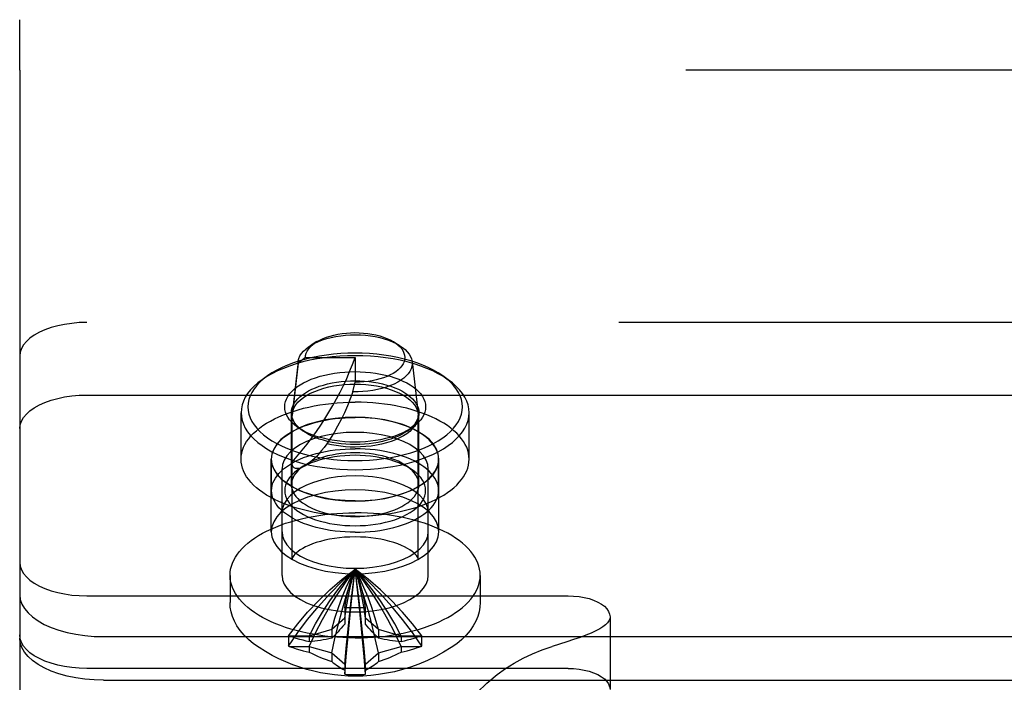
# Model space of a CAD drawing. Header units: inches. Extents: x 0 to 274, y 0 to 177.
# Tile 115 of 138: x 109.802 to 111.269, y 147.014 to 148.002. Entities that reach past the tile are written whole.
import ezdxf

# ---------------------------------------------------------------- set-up
doc = ezdxf.new("R2010")
doc.units = ezdxf.units.IN
doc.header["$LTSCALE"] = 15.069778
doc.header["$MEASUREMENT"] = 0
doc.linetypes.add('HIDDEN', pattern=[0.2, 0.1, -0.1])
doc.layers.add('DEFAULT_2', color=8, linetype='HIDDEN')

msp = doc.modelspace()

# ---------------------------------------------------------------- linework, layer by layer
at = {"layer": 'DEFAULT_2', "color": 8, "linetype": 'HIDDEN'}
for p, q in [((109.8017, 147.9271), (109.8017, 148.0021)), ((112.3017, 147.9271), (109.8017, 147.9271)), ((109.8017, 147.9271), (109.8017, 146.1143)), ((112.2017, 147.5508), (109.9017, 147.5508)), ((110.2447, 147.5222), (110.2362, 147.5171)), ((110.3582, 147.5224), (110.3671, 147.5171)), ((110.2167, 147.49), (110.2077, 147.412)), ((110.2168, 147.4924), (110.2078, 147.4147)), ((110.2277, 147.4986), (110.2167, 147.49)), ((110.2167, 147.49), (110.2168, 147.4924)), ((110.2277, 147.4986), (110.3017, 147.4986)), ((110.3017, 147.4986), (110.3017, 147.4616)), ((110.3865, 147.4924), (110.3955, 147.4147)), ((110.171, 147.4712), (110.1629, 147.4654)), ((110.2985, 147.4475), (110.3017, 147.4616)), ((110.4323, 147.4712), (110.4405, 147.4654)), ((109.9017, 147.4425), (112.2017, 147.4425)), ((110.1317, 147.347), (110.1317, 147.4163)), ((110.2067, 147.3089), (110.2067, 147.4163)), ((110.2077, 147.412), (110.2078, 147.4147)), ((110.3955, 147.4147), (110.3957, 147.412)), ((110.3967, 147.3089), (110.3967, 147.4163)), ((110.4717, 147.347), (110.4717, 147.4163)), ((110.2077, 147.1983), (110.2077, 147.412)), ((110.3957, 147.1983), (110.3957, 147.412)), ((110.2241, 147.3889), (110.2159, 147.3947)), ((110.3792, 147.3889), (110.3874, 147.3947)), ((110.1767, 147.2388), (110.1767, 147.347)), ((110.1772, 147.3003), (110.1772, 147.347)), ((110.4262, 147.3003), (110.4262, 147.347)), ((110.4267, 147.2388), (110.4267, 147.347)), ((110.1927, 147.1738), (110.1927, 147.3325)), ((110.2241, 147.3364), (110.2159, 147.3306)), ((110.3792, 147.3364), (110.3874, 147.3306)), ((110.4107, 147.1738), (110.4107, 147.3325)), ((110.1152, 147.1738), (110.1152, 147.1335)), ((110.4882, 147.1738), (110.4882, 147.1335)), ((109.9017, 147.1433), (110.6192, 147.1433)), ((110.2862, 147.1256), (110.2862, 147.1248)), ((110.2862, 147.1248), (110.2862, 147.1012)), ((110.3172, 147.1248), (110.3171, 147.1256)), ((110.3172, 147.1012), (110.3172, 147.1248)), ((110.2862, 147.1099), (110.2668, 147.0931)), ((110.3366, 147.0931), (110.3172, 147.1099)), ((110.6817, 147.112), (110.6817, 147.0038)), ((110.2668, 147.0931), (110.2332, 147.0834)), ((110.2668, 147.0931), (110.2668, 147.0802)), ((110.3702, 147.0834), (110.3366, 147.0931)), ((110.3366, 147.0931), (110.3366, 147.0802)), ((109.9267, 147.0825), (112.1767, 147.0825)), ((110.2034, 147.0834), (110.2024, 147.0837)), ((110.2332, 147.0834), (110.2034, 147.0834)), ((110.2332, 147.0834), (110.2332, 147.0747)), ((110.4, 147.0834), (110.3702, 147.0834)), ((110.3702, 147.0834), (110.3702, 147.0747)), ((110.4009, 147.0837), (110.4, 147.0834)), ((110.2024, 147.0683), (110.2034, 147.0679)), ((110.2034, 147.0679), (110.2332, 147.0679)), ((110.2332, 147.0679), (110.2668, 147.0582)), ((110.2332, 147.0679), (110.2332, 147.0592)), ((110.3366, 147.0582), (110.3702, 147.0679)), ((110.3702, 147.0679), (110.4, 147.0679)), ((110.3702, 147.0679), (110.3702, 147.0592)), ((110.4, 147.0679), (110.4009, 147.0683)), ((110.6171, 147.0747), (110.5952, 147.0677)), ((110.2668, 147.0582), (110.2862, 147.0414)), ((110.2668, 147.0582), (110.2668, 147.0453)), ((110.3172, 147.0414), (110.3366, 147.0582)), ((110.3366, 147.0582), (110.3366, 147.0453)), ((110.6192, 147.035), (109.9017, 147.035)), ((110.2862, 147.0414), (110.2862, 147.0265)), ((110.3172, 147.0265), (110.3172, 147.0414)), ((110.2862, 147.0265), (110.2862, 147.0264)), ((110.3171, 147.0264), (110.3172, 147.0265)), ((109.9267, 147.0176), (112.1767, 147.0176))]:
    msp.add_line(p, q, dxfattribs=at)
for points in [[(109.9017, 147.5508), (109.8904, 147.5505), (109.8794, 147.5495), (109.8687, 147.548), (109.8583, 147.5458), (109.8485, 147.5431), (109.8393, 147.5399), (109.831, 147.5361), (109.8235, 147.532), (109.817, 147.5274), (109.8116, 147.5225), (109.8073, 147.5173), (109.8042, 147.5119), (109.8023, 147.5064), (109.8017, 147.5008)], [(110.2362, 147.5171), (110.2417, 147.5201), (110.2472, 147.5226), (110.2532, 147.5249), (110.2595, 147.5269), (110.2662, 147.5286), (110.2731, 147.53), (110.2802, 147.5311), (110.2875, 147.5319), (110.295, 147.5323), (110.3025, 147.5325), (110.3099, 147.5323), (110.3173, 147.5317), (110.3246, 147.5309), (110.3317, 147.5297), (110.3386, 147.5282), (110.3452, 147.5265), (110.3514, 147.5244), (110.3573, 147.5221), (110.3627, 147.5195), (110.3671, 147.5171)], [(110.2447, 147.5222), (110.2491, 147.5246), (110.2539, 147.5268), (110.259, 147.5288), (110.2644, 147.5306), (110.2701, 147.5321), (110.2761, 147.5333), (110.2823, 147.5343), (110.2886, 147.535), (110.295, 147.5354), (110.3014, 147.5356), (110.3079, 147.5355), (110.3143, 147.535), (110.3206, 147.5344), (110.3268, 147.5334), (110.3327, 147.5322), (110.3385, 147.5307), (110.3439, 147.529), (110.3491, 147.527), (110.3539, 147.5248), (110.3582, 147.5224)], [(110.2168, 147.4924), (110.217, 147.4936), (110.2179, 147.4973), (110.2195, 147.5009), (110.2218, 147.5044), (110.2246, 147.5079), (110.228, 147.5112), (110.2321, 147.5144), (110.2362, 147.5171)], [(110.2277, 147.4986), (110.2279, 147.5018), (110.2288, 147.5049), (110.2301, 147.508), (110.232, 147.5111), (110.2345, 147.5141), (110.2374, 147.5169), (110.2409, 147.5197), (110.2447, 147.5222)], [(110.3587, 147.5222), (110.3622, 147.5199), (110.3657, 147.5172), (110.3687, 147.5143), (110.3712, 147.5113), (110.3731, 147.5082), (110.3745, 147.5051), (110.3754, 147.5019), (110.3757, 147.4987), (110.3754, 147.4954), (110.3746, 147.4922), (110.3732, 147.4891), (110.3713, 147.486), (110.3688, 147.483), (110.3658, 147.4801), (110.3623, 147.4774), (110.3584, 147.4748), (110.3541, 147.4725), (110.3493, 147.4703), (110.3442, 147.4683), (110.3387, 147.4666), (110.333, 147.4651), (110.327, 147.4638), (110.3209, 147.4629), (110.3146, 147.4622), (110.3082, 147.4617), (110.3017, 147.4616)], [(110.3671, 147.5171), (110.3677, 147.5167), (110.3722, 147.5137), (110.3761, 147.5105), (110.3794, 147.5072), (110.3821, 147.5037), (110.3842, 147.5001), (110.3857, 147.4964), (110.3865, 147.4924)], [(110.3017, 147.505), (110.2909, 147.5048), (110.2802, 147.5043), (110.2695, 147.5033), (110.259, 147.5021), (110.2485, 147.5004), (110.2383, 147.4984), (110.2284, 147.4961), (110.2189, 147.4934), (110.2097, 147.4904), (110.2009, 147.4871), (110.1927, 147.4835), (110.1849, 147.4797), (110.1777, 147.4756), (110.171, 147.4712)], [(110.4323, 147.4712), (110.4256, 147.4756), (110.4184, 147.4797), (110.4107, 147.4835), (110.4024, 147.4871), (110.3937, 147.4904), (110.3845, 147.4934), (110.3749, 147.4961), (110.365, 147.4984), (110.3548, 147.5004), (110.3444, 147.5021), (110.3338, 147.5033), (110.3231, 147.5043), (110.3124, 147.5048), (110.3017, 147.505)], [(110.3017, 147.5013), (110.2903, 147.5011), (110.2789, 147.5005), (110.2675, 147.4996), (110.2563, 147.4982), (110.2452, 147.4965), (110.2344, 147.4944), (110.2239, 147.4919), (110.2137, 147.489), (110.2039, 147.4859), (110.1947, 147.4824), (110.1859, 147.4785), (110.1776, 147.4744), (110.17, 147.4701), (110.1629, 147.4654)], [(110.2077, 147.3427), (110.2154, 147.3515), (110.2229, 147.3605), (110.2301, 147.3696), (110.2371, 147.3788), (110.2439, 147.3882), (110.2504, 147.3976), (110.2567, 147.4073), (110.2627, 147.417), (110.2685, 147.4269), (110.274, 147.4368), (110.2793, 147.4469), (110.2843, 147.457), (110.2891, 147.4673), (110.2935, 147.4776), (110.2977, 147.4881), (110.3017, 147.4986)], [(110.3865, 147.4924), (110.3867, 147.489), (110.3861, 147.4852), (110.385, 147.4816), (110.3832, 147.4779), (110.3808, 147.4744), (110.3777, 147.471), (110.3741, 147.4677), (110.3699, 147.4646), (110.3651, 147.4617), (110.3599, 147.459), (110.3543, 147.4566), (110.3482, 147.4544), (110.3417, 147.4525), (110.335, 147.4509), (110.328, 147.4496), (110.3208, 147.4486), (110.3134, 147.4479), (110.306, 147.4475), (110.2985, 147.4475)], [(110.4405, 147.4654), (110.4334, 147.4701), (110.4257, 147.4744), (110.4175, 147.4785), (110.4087, 147.4824), (110.3994, 147.4859), (110.3897, 147.489), (110.3795, 147.4919), (110.369, 147.4944), (110.3582, 147.4965), (110.3471, 147.4982), (110.3358, 147.4996), (110.3245, 147.5005), (110.3131, 147.5011), (110.3017, 147.5013)], [(110.216, 147.3947), (110.215, 147.3953), (110.2108, 147.3987), (110.2071, 147.4022), (110.204, 147.4058), (110.2014, 147.4095), (110.1993, 147.4133), (110.1979, 147.4171), (110.197, 147.421), (110.1967, 147.425), (110.197, 147.4289), (110.1979, 147.4328), (110.1993, 147.4367), (110.2014, 147.4405), (110.204, 147.4442), (110.2071, 147.4478), (110.2108, 147.4513), (110.215, 147.4546), (110.2197, 147.4578), (110.2248, 147.4607), (110.2304, 147.4635), (110.2363, 147.4661), (110.2427, 147.4684), (110.2494, 147.4705), (110.2564, 147.4723), (110.2637, 147.4739), (110.2711, 147.4752), (110.2787, 147.4762), (110.2864, 147.4769), (110.294, 147.4773), (110.3017, 147.4775)], [(110.3017, 147.4775), (110.3093, 147.4773), (110.317, 147.4769), (110.3247, 147.4762), (110.3322, 147.4752), (110.3397, 147.4739), (110.347, 147.4723), (110.354, 147.4705), (110.3607, 147.4684), (110.367, 147.4661), (110.373, 147.4635), (110.3786, 147.4607), (110.3837, 147.4578), (110.3884, 147.4546), (110.3925, 147.4513), (110.3962, 147.4478), (110.3994, 147.4442), (110.402, 147.4405), (110.404, 147.4367), (110.4055, 147.4328), (110.4064, 147.4289), (110.4067, 147.425), (110.4064, 147.421), (110.4055, 147.4171), (110.404, 147.4133), (110.402, 147.4095), (110.3994, 147.4058), (110.3962, 147.4021), (110.3925, 147.3987), (110.3884, 147.3953), (110.3874, 147.3947)], [(110.1629, 147.4654), (110.1565, 147.4606), (110.1508, 147.4555), (110.1458, 147.4503), (110.1415, 147.4448), (110.138, 147.4393), (110.1353, 147.4336), (110.1333, 147.4279), (110.1321, 147.4221), (110.1317, 147.4163)], [(110.171, 147.4712), (110.1651, 147.4666), (110.1597, 147.4619), (110.155, 147.4569), (110.151, 147.4518), (110.1476, 147.4466), (110.145, 147.4413), (110.1432, 147.4359), (110.1421, 147.4304), (110.1417, 147.425), (110.1421, 147.4195), (110.1432, 147.4141), (110.145, 147.4087), (110.1476, 147.4033), (110.151, 147.3981), (110.155, 147.393), (110.1597, 147.3881), (110.1651, 147.3833), (110.1711, 147.3788), (110.1777, 147.3744), (110.1849, 147.3703), (110.1927, 147.3664), (110.2009, 147.3628), (110.2097, 147.3595), (110.2189, 147.3565), (110.2284, 147.3539), (110.2383, 147.3515), (110.2485, 147.3495), (110.259, 147.3479), (110.2695, 147.3466), (110.2802, 147.3457), (110.2909, 147.3452), (110.3017, 147.345)], [(110.2067, 147.4163), (110.2069, 147.4199), (110.2077, 147.4234), (110.2091, 147.4269), (110.2109, 147.4303), (110.2133, 147.4337), (110.2161, 147.437), (110.2195, 147.4401), (110.2233, 147.4431), (110.2275, 147.446), (110.2321, 147.4487), (110.2372, 147.4512), (110.2426, 147.4535), (110.2483, 147.4556), (110.2544, 147.4575), (110.2607, 147.4592), (110.2673, 147.4606), (110.274, 147.4618), (110.2809, 147.4627), (110.2878, 147.4633), (110.2948, 147.4637), (110.3017, 147.4638)], [(110.2078, 147.4147), (110.208, 147.4161), (110.2091, 147.4202), (110.2109, 147.4242), (110.2134, 147.4281), (110.2165, 147.4319), (110.2204, 147.4356), (110.2248, 147.439), (110.2298, 147.4423), (110.2354, 147.4453), (110.2415, 147.4481), (110.248, 147.4506), (110.255, 147.4528), (110.2623, 147.4547), (110.2699, 147.4562), (110.2777, 147.4574), (110.2856, 147.4583), (110.2937, 147.4588), (110.3017, 147.459)], [(110.3017, 147.345), (110.3124, 147.3452), (110.3231, 147.3457), (110.3338, 147.3466), (110.3444, 147.3479), (110.3548, 147.3495), (110.365, 147.3515), (110.3749, 147.3539), (110.3845, 147.3565), (110.3937, 147.3595), (110.4024, 147.3628), (110.4107, 147.3664), (110.4184, 147.3703), (110.4256, 147.3744), (110.4323, 147.3787), (110.4383, 147.3833), (110.4437, 147.3881), (110.4484, 147.393), (110.4524, 147.3981), (110.4557, 147.4033), (110.4583, 147.4087), (110.4602, 147.4141), (110.4613, 147.4195), (110.4617, 147.425), (110.4613, 147.4304), (110.4602, 147.4359), (110.4583, 147.4413), (110.4557, 147.4466), (110.4524, 147.4518), (110.4484, 147.4569), (110.4437, 147.4619), (110.4383, 147.4666), (110.4323, 147.4712)], [(110.3017, 147.4638), (110.3086, 147.4637), (110.3155, 147.4633), (110.3225, 147.4627), (110.3293, 147.4618), (110.3361, 147.4606), (110.3427, 147.4592), (110.349, 147.4575), (110.3551, 147.4556), (110.3608, 147.4535), (110.3662, 147.4512), (110.3712, 147.4487), (110.3759, 147.446), (110.3801, 147.4431), (110.3839, 147.4401), (110.3872, 147.437), (110.3901, 147.4337), (110.3924, 147.4303), (110.3943, 147.4269), (110.3956, 147.4234), (110.3964, 147.4199), (110.3967, 147.4163)], [(110.3017, 147.459), (110.3097, 147.4588), (110.3177, 147.4583), (110.3257, 147.4574), (110.3335, 147.4562), (110.3411, 147.4547), (110.3484, 147.4528), (110.3553, 147.4506), (110.3619, 147.4481), (110.368, 147.4453), (110.3736, 147.4423), (110.3786, 147.439), (110.383, 147.4356), (110.3868, 147.4319), (110.39, 147.4281), (110.3925, 147.4242), (110.3942, 147.4202), (110.3953, 147.4161), (110.3955, 147.4147)], [(110.4717, 147.4163), (110.4713, 147.4221), (110.4701, 147.4279), (110.4681, 147.4336), (110.4653, 147.4393), (110.4618, 147.4448), (110.4575, 147.4502), (110.4525, 147.4555), (110.4468, 147.4606), (110.4405, 147.4654)], [(110.2985, 147.4475), (110.2945, 147.4371), (110.2902, 147.4267), (110.2856, 147.4163), (110.2807, 147.4061), (110.2756, 147.3962), (110.2703, 147.3868), (110.265, 147.3781), (110.2597, 147.3699)], [(109.8017, 147.3925), (109.8023, 147.3982), (109.8042, 147.4037), (109.8073, 147.409), (109.8116, 147.4142), (109.817, 147.4191), (109.8235, 147.4237), (109.831, 147.4279), (109.8393, 147.4316), (109.8485, 147.4349), (109.8583, 147.4376), (109.8687, 147.4397), (109.8794, 147.4413), (109.8904, 147.4422), (109.9017, 147.4425)], [(110.1317, 147.347), (110.1319, 147.3515), (110.1326, 147.3559), (110.1338, 147.3603), (110.1354, 147.3647), (110.1375, 147.369), (110.14, 147.3733), (110.143, 147.3775), (110.1464, 147.3816), (110.1502, 147.3856), (110.1545, 147.3895), (110.1591, 147.3933), (110.1641, 147.397), (110.1696, 147.4005), (110.1753, 147.4039), (110.1815, 147.4071), (110.1879, 147.4102), (110.1947, 147.4131), (110.2018, 147.4158), (110.2091, 147.4183), (110.2167, 147.4206), (110.2245, 147.4228), (110.2325, 147.4247), (110.2408, 147.4264), (110.2491, 147.4279), (110.2577, 147.4291), (110.2663, 147.4302), (110.2751, 147.431), (110.2839, 147.4316), (110.2928, 147.4319), (110.3017, 147.432)], [(110.4717, 147.347), (110.4714, 147.3515), (110.4707, 147.3559), (110.4696, 147.3603), (110.468, 147.3647), (110.4659, 147.369), (110.4634, 147.3733), (110.4604, 147.3775), (110.457, 147.3816), (110.4532, 147.3856), (110.4489, 147.3895), (110.4443, 147.3933), (110.4392, 147.397), (110.4338, 147.4005), (110.428, 147.4039), (110.4219, 147.4071), (110.4154, 147.4102), (110.4087, 147.4131), (110.4016, 147.4158), (110.3943, 147.4183), (110.3867, 147.4206), (110.3789, 147.4228), (110.3708, 147.4247), (110.3626, 147.4264), (110.3542, 147.4279), (110.3457, 147.4291), (110.337, 147.4302), (110.3283, 147.431), (110.3195, 147.4316), (110.3106, 147.4319), (110.3017, 147.432)], [(110.1317, 147.4163), (110.1321, 147.4105), (110.1333, 147.4047), (110.1353, 147.399), (110.138, 147.3933), (110.1415, 147.3878), (110.1458, 147.3824), (110.1508, 147.3771), (110.1565, 147.3721), (110.1629, 147.3672), (110.17, 147.3626), (110.1776, 147.3582), (110.1859, 147.3541), (110.1946, 147.3503), (110.2039, 147.3468), (110.2137, 147.3436), (110.2239, 147.3407), (110.2344, 147.3383), (110.2452, 147.3361), (110.2563, 147.3344), (110.2675, 147.333), (110.2789, 147.3321), (110.2903, 147.3315), (110.3017, 147.3313)], [(110.2241, 147.3889), (110.2233, 147.3895), (110.2195, 147.3925), (110.2161, 147.3957), (110.2133, 147.3989), (110.2109, 147.4023), (110.2091, 147.4057), (110.2077, 147.4092), (110.2069, 147.4128), (110.2067, 147.4163)], [(110.3017, 147.3313), (110.3131, 147.3315), (110.3245, 147.3321), (110.3358, 147.333), (110.3471, 147.3344), (110.3581, 147.3361), (110.369, 147.3383), (110.3795, 147.3407), (110.3897, 147.3436), (110.3994, 147.3468), (110.4087, 147.3503), (110.4175, 147.3541), (110.4257, 147.3582), (110.4334, 147.3626), (110.4404, 147.3672), (110.4468, 147.3721), (110.4525, 147.3771), (110.4575, 147.3824), (110.4618, 147.3878), (110.4653, 147.3933), (110.4681, 147.399), (110.4701, 147.4047), (110.4713, 147.4105), (110.4717, 147.4163)], [(110.3967, 147.4163), (110.3964, 147.4128), (110.3956, 147.4092), (110.3943, 147.4057), (110.3924, 147.4023), (110.3901, 147.3989), (110.3872, 147.3957), (110.3839, 147.3925), (110.3801, 147.3895), (110.3792, 147.3889)], [(110.4267, 147.347), (110.4257, 147.3546), (110.423, 147.362), (110.4185, 147.3692), (110.4124, 147.3761), (110.4045, 147.3825), (110.3952, 147.3885), (110.3846, 147.3938), (110.3727, 147.3985), (110.3598, 147.4024), (110.346, 147.4055), (110.3316, 147.4077), (110.3167, 147.4091), (110.3017, 147.4095), (110.2866, 147.4091), (110.2718, 147.4077), (110.2574, 147.4055), (110.2436, 147.4024), (110.2307, 147.3985), (110.2188, 147.3938), (110.2081, 147.3885), (110.1988, 147.3825), (110.191, 147.3761), (110.1848, 147.3692), (110.1803, 147.362), (110.1776, 147.3546), (110.1767, 147.347)], [(110.1772, 147.347), (110.1774, 147.3508), (110.1781, 147.3545), (110.1792, 147.3583), (110.1808, 147.3619), (110.1828, 147.3656), (110.1853, 147.3691), (110.1881, 147.3726), (110.1914, 147.376), (110.1951, 147.3792), (110.1992, 147.3824), (110.2037, 147.3854), (110.2085, 147.3883), (110.2136, 147.3911), (110.2191, 147.3936), (110.2249, 147.396), (110.231, 147.3983), (110.2373, 147.4003), (110.2438, 147.4022), (110.2506, 147.4038), (110.2575, 147.4052), (110.2646, 147.4065), (110.2719, 147.4075), (110.2792, 147.4083), (110.2867, 147.4088), (110.2941, 147.4092), (110.3017, 147.4093)], [(110.3957, 147.412), (110.3953, 147.4079), (110.3942, 147.4038), (110.3925, 147.3998), (110.39, 147.3959), (110.3868, 147.3921), (110.383, 147.3884), (110.3786, 147.385), (110.3736, 147.3817), (110.368, 147.3787), (110.3619, 147.3759), (110.3554, 147.3734), (110.3484, 147.3712), (110.3411, 147.3693), (110.3335, 147.3678), (110.3257, 147.3665), (110.3177, 147.3657), (110.3097, 147.3652), (110.3017, 147.365)], [(110.4262, 147.347), (110.426, 147.3508), (110.4253, 147.3545), (110.4241, 147.3583), (110.4226, 147.3619), (110.4205, 147.3656), (110.4181, 147.3691), (110.4152, 147.3726), (110.4119, 147.376), (110.4082, 147.3792), (110.4041, 147.3824), (110.3997, 147.3854), (110.3949, 147.3883), (110.3897, 147.3911), (110.3842, 147.3936), (110.3785, 147.396), (110.3724, 147.3983), (110.3661, 147.4003), (110.3595, 147.4022), (110.3528, 147.4038), (110.3458, 147.4052), (110.3387, 147.4065), (110.3315, 147.4075), (110.3241, 147.4083), (110.3167, 147.4088), (110.3092, 147.4092), (110.3017, 147.4093)], [(110.4107, 147.3325), (110.4099, 147.3391), (110.4075, 147.3456), (110.4036, 147.3519), (110.3982, 147.3579), (110.3914, 147.3635), (110.3833, 147.3687), (110.374, 147.3733), (110.3636, 147.3774), (110.3523, 147.3808), (110.3403, 147.3835), (110.3278, 147.3854), (110.3148, 147.3866), (110.3017, 147.387), (110.2885, 147.3866), (110.2756, 147.3854), (110.263, 147.3835), (110.251, 147.3808), (110.2398, 147.3774), (110.2294, 147.3733), (110.2201, 147.3687), (110.212, 147.3635), (110.2052, 147.3579), (110.1998, 147.3519), (110.1958, 147.3456), (110.1935, 147.3391), (110.1927, 147.3325)], [(110.3017, 147.3725), (110.294, 147.3726), (110.2864, 147.373), (110.2787, 147.3737), (110.2711, 147.3747), (110.2637, 147.376), (110.2564, 147.3776), (110.2494, 147.3794), (110.2427, 147.3815), (110.2363, 147.3839), (110.2304, 147.3864), (110.2248, 147.3892), (110.2197, 147.3922), (110.216, 147.3947)], [(110.3017, 147.3688), (110.2948, 147.3689), (110.2878, 147.3693), (110.2809, 147.37), (110.274, 147.3709), (110.2673, 147.372), (110.2607, 147.3735), (110.2544, 147.3751), (110.2483, 147.377), (110.2426, 147.3791), (110.2372, 147.3815), (110.2321, 147.384), (110.2275, 147.3866), (110.2241, 147.3889)], [(110.3874, 147.3947), (110.3837, 147.3922), (110.3785, 147.3892), (110.373, 147.3864), (110.367, 147.3839), (110.3607, 147.3815), (110.354, 147.3794), (110.3469, 147.3776), (110.3397, 147.376), (110.3322, 147.3747), (110.3247, 147.3737), (110.317, 147.373), (110.3093, 147.3726), (110.3017, 147.3725)], [(110.3792, 147.3889), (110.3759, 147.3866), (110.3712, 147.384), (110.3662, 147.3814), (110.3608, 147.3791), (110.355, 147.377), (110.349, 147.3751), (110.3426, 147.3735), (110.3361, 147.372), (110.3293, 147.3709), (110.3225, 147.37), (110.3155, 147.3693), (110.3086, 147.3689), (110.3017, 147.3688)], [(110.2597, 147.3699), (110.2556, 147.3646), (110.2518, 147.3598), (110.248, 147.3555), (110.2444, 147.3516), (110.241, 147.3482), (110.2377, 147.3451), (110.2346, 147.3425), (110.2318, 147.3403), (110.2291, 147.3384), (110.2267, 147.3368), (110.2244, 147.3356), (110.2223, 147.3346), (110.2204, 147.3338), (110.2186, 147.3333), (110.217, 147.333), (110.2155, 147.3329), (110.2141, 147.3329), (110.2129, 147.3332), (110.2117, 147.3336), (110.2107, 147.3343), (110.2098, 147.3352), (110.209, 147.3362), (110.2085, 147.3376), (110.208, 147.3391), (110.2078, 147.3408), (110.2077, 147.3427)], [(110.3017, 147.365), (110.2945, 147.3651), (110.2874, 147.3655), (110.2802, 147.3662), (110.2732, 147.3672), (110.2664, 147.3684), (110.2597, 147.3699)], [(110.1772, 147.3003), (110.1774, 147.304), (110.1781, 147.3078), (110.1792, 147.3115), (110.1808, 147.3152), (110.1828, 147.3188), (110.1853, 147.3223), (110.1881, 147.3258), (110.1914, 147.3292), (110.1951, 147.3325), (110.1992, 147.3356), (110.2037, 147.3387), (110.2085, 147.3415), (110.2136, 147.3443), (110.2191, 147.3469), (110.2249, 147.3493), (110.231, 147.3515), (110.2373, 147.3535), (110.2438, 147.3554), (110.2506, 147.357), (110.2575, 147.3585), (110.2646, 147.3597), (110.2719, 147.3607), (110.2792, 147.3615), (110.2867, 147.3621), (110.2941, 147.3624), (110.3017, 147.3625)], [(110.3017, 147.3564), (110.2948, 147.3563), (110.2878, 147.3559), (110.2809, 147.3553), (110.274, 147.3544), (110.2673, 147.3532), (110.2607, 147.3518), (110.2544, 147.3501), (110.2483, 147.3482), (110.2426, 147.3461), (110.2372, 147.3438), (110.2321, 147.3413), (110.2275, 147.3386), (110.2241, 147.3364)], [(110.4262, 147.3003), (110.426, 147.304), (110.4253, 147.3078), (110.4241, 147.3115), (110.4226, 147.3152), (110.4205, 147.3188), (110.4181, 147.3223), (110.4152, 147.3258), (110.4119, 147.3292), (110.4082, 147.3325), (110.4041, 147.3356), (110.3997, 147.3387), (110.3949, 147.3415), (110.3897, 147.3443), (110.3842, 147.3469), (110.3785, 147.3493), (110.3724, 147.3515), (110.3661, 147.3535), (110.3595, 147.3554), (110.3528, 147.357), (110.3458, 147.3585), (110.3387, 147.3597), (110.3315, 147.3607), (110.3241, 147.3615), (110.3167, 147.3621), (110.3092, 147.3624), (110.3017, 147.3625)], [(110.3792, 147.3364), (110.3759, 147.3386), (110.3712, 147.3413), (110.3662, 147.3438), (110.3608, 147.3461), (110.3551, 147.3482), (110.349, 147.3501), (110.3427, 147.3518), (110.3361, 147.3532), (110.3293, 147.3544), (110.3225, 147.3553), (110.3155, 147.3559), (110.3086, 147.3563), (110.3017, 147.3564)], [(110.3017, 147.262), (110.2928, 147.2622), (110.2839, 147.2625), (110.2751, 147.2631), (110.2663, 147.2639), (110.2577, 147.2649), (110.2491, 147.2662), (110.2408, 147.2677), (110.2325, 147.2694), (110.2245, 147.2713), (110.2167, 147.2734), (110.2091, 147.2757), (110.2018, 147.2783), (110.1947, 147.281), (110.1879, 147.2839), (110.1815, 147.2869), (110.1753, 147.2902), (110.1696, 147.2935), (110.1641, 147.2971), (110.1591, 147.3007), (110.1545, 147.3045), (110.1502, 147.3084), (110.1464, 147.3125), (110.143, 147.3166), (110.14, 147.3208), (110.1375, 147.325), (110.1354, 147.3294), (110.1338, 147.3337), (110.1326, 147.3381), (110.1319, 147.3426), (110.1317, 147.347)], [(110.1767, 147.347), (110.1776, 147.3394), (110.1803, 147.3321), (110.1848, 147.3249), (110.191, 147.318), (110.1988, 147.3115), (110.2081, 147.3056), (110.2188, 147.3003), (110.2307, 147.2956), (110.2436, 147.2917), (110.2574, 147.2886), (110.2718, 147.2864), (110.2866, 147.285), (110.3017, 147.2845), (110.3167, 147.285), (110.3316, 147.2864), (110.346, 147.2886), (110.3598, 147.2917), (110.3727, 147.2956), (110.3846, 147.3003), (110.3952, 147.3056), (110.4045, 147.3115), (110.4124, 147.318), (110.4185, 147.3249), (110.423, 147.3321), (110.4257, 147.3394), (110.4267, 147.347)], [(110.3017, 147.2848), (110.2941, 147.2849), (110.2867, 147.2852), (110.2792, 147.2858), (110.2719, 147.2866), (110.2646, 147.2876), (110.2575, 147.2888), (110.2506, 147.2903), (110.2438, 147.2919), (110.2373, 147.2938), (110.231, 147.2958), (110.2249, 147.298), (110.2191, 147.3004), (110.2136, 147.303), (110.2085, 147.3058), (110.2037, 147.3086), (110.1992, 147.3117), (110.1951, 147.3148), (110.1914, 147.3181), (110.1881, 147.3215), (110.1853, 147.325), (110.1828, 147.3285), (110.1808, 147.3321), (110.1792, 147.3358), (110.1781, 147.3395), (110.1774, 147.3433), (110.1772, 147.347)], [(110.3017, 147.3528), (110.294, 147.3526), (110.2864, 147.3522), (110.2787, 147.3515), (110.2711, 147.3505), (110.2637, 147.3492), (110.2564, 147.3476), (110.2494, 147.3458), (110.2427, 147.3437), (110.2363, 147.3414), (110.2304, 147.3388), (110.2248, 147.336), (110.2197, 147.3331), (110.216, 147.3306)], [(110.3874, 147.3306), (110.3837, 147.3331), (110.3786, 147.336), (110.373, 147.3388), (110.367, 147.3414), (110.3607, 147.3437), (110.354, 147.3458), (110.347, 147.3476), (110.3397, 147.3492), (110.3322, 147.3505), (110.3247, 147.3515), (110.317, 147.3522), (110.3093, 147.3526), (110.3017, 147.3528)], [(110.3017, 147.2848), (110.3092, 147.2849), (110.3167, 147.2852), (110.3241, 147.2858), (110.3315, 147.2866), (110.3387, 147.2876), (110.3458, 147.2888), (110.3528, 147.2903), (110.3595, 147.2919), (110.3661, 147.2938), (110.3724, 147.2958), (110.3785, 147.298), (110.3842, 147.3004), (110.3897, 147.303), (110.3949, 147.3058), (110.3997, 147.3086), (110.4041, 147.3117), (110.4082, 147.3148), (110.4119, 147.3181), (110.4152, 147.3215), (110.4181, 147.325), (110.4205, 147.3285), (110.4226, 147.3321), (110.4241, 147.3358), (110.4253, 147.3395), (110.426, 147.3433), (110.4262, 147.347)], [(110.3017, 147.262), (110.3106, 147.2622), (110.3195, 147.2625), (110.3283, 147.2631), (110.337, 147.2639), (110.3457, 147.2649), (110.3542, 147.2662), (110.3626, 147.2677), (110.3708, 147.2694), (110.3789, 147.2713), (110.3867, 147.2734), (110.3943, 147.2757), (110.4016, 147.2783), (110.4087, 147.281), (110.4154, 147.2839), (110.4219, 147.2869), (110.428, 147.2902), (110.4338, 147.2935), (110.4392, 147.2971), (110.4443, 147.3007), (110.4489, 147.3045), (110.4532, 147.3084), (110.457, 147.3125), (110.4604, 147.3166), (110.4634, 147.3208), (110.4659, 147.325), (110.468, 147.3294), (110.4696, 147.3337), (110.4707, 147.3381), (110.4714, 147.3426), (110.4717, 147.347)], [(110.216, 147.3306), (110.215, 147.3299), (110.2108, 147.3266), (110.2071, 147.3231), (110.204, 147.3195), (110.2014, 147.3158), (110.1993, 147.312), (110.1979, 147.3081), (110.197, 147.3042), (110.1967, 147.3003), (110.197, 147.2963), (110.1979, 147.2924), (110.1993, 147.2886), (110.2014, 147.2848), (110.204, 147.2811), (110.2071, 147.2774), (110.2108, 147.274), (110.215, 147.2706), (110.2197, 147.2675), (110.2248, 147.2645), (110.2304, 147.2617), (110.2363, 147.2592), (110.2427, 147.2568), (110.2494, 147.2547), (110.2564, 147.2529), (110.2637, 147.2513), (110.2711, 147.25), (110.2787, 147.249), (110.2864, 147.2483), (110.294, 147.2479), (110.3017, 147.2478)], [(110.2241, 147.3364), (110.2233, 147.3357), (110.2195, 147.3327), (110.2161, 147.3296), (110.2133, 147.3263), (110.2109, 147.323), (110.2091, 147.3195), (110.2077, 147.316), (110.2069, 147.3125), (110.2067, 147.3089)], [(110.3017, 147.2478), (110.3093, 147.2479), (110.317, 147.2483), (110.3247, 147.249), (110.3322, 147.25), (110.3397, 147.2513), (110.3469, 147.2529), (110.354, 147.2547), (110.3607, 147.2568), (110.367, 147.2592), (110.373, 147.2617), (110.3785, 147.2645), (110.3837, 147.2675), (110.3884, 147.2706), (110.3925, 147.274), (110.3962, 147.2774), (110.3994, 147.281), (110.402, 147.2848), (110.404, 147.2886), (110.4055, 147.2924), (110.4064, 147.2963), (110.4067, 147.3003), (110.4064, 147.3042), (110.4055, 147.3081), (110.404, 147.312), (110.402, 147.3158), (110.3994, 147.3195), (110.3962, 147.3231), (110.3925, 147.3266), (110.3884, 147.3299), (110.3874, 147.3306)], [(110.3967, 147.3089), (110.3964, 147.3125), (110.3956, 147.316), (110.3943, 147.3195), (110.3924, 147.323), (110.3901, 147.3263), (110.3872, 147.3296), (110.3839, 147.3327), (110.3801, 147.3357), (110.3792, 147.3364)], [(110.4107, 147.2676), (110.4099, 147.2742), (110.4075, 147.2806), (110.4036, 147.2869), (110.3982, 147.2929), (110.3914, 147.2985), (110.3833, 147.3037), (110.374, 147.3084), (110.3636, 147.3124), (110.3523, 147.3158), (110.3403, 147.3185), (110.3278, 147.3205), (110.3148, 147.3217), (110.3017, 147.3221), (110.2885, 147.3217), (110.2756, 147.3205), (110.263, 147.3185), (110.251, 147.3158), (110.2398, 147.3124), (110.2294, 147.3084), (110.2201, 147.3037), (110.212, 147.2985), (110.2052, 147.2929), (110.1998, 147.2869), (110.1958, 147.2806), (110.1935, 147.2742), (110.1927, 147.2676)], [(110.4267, 147.2388), (110.4257, 147.2464), (110.423, 147.2537), (110.4185, 147.2609), (110.4124, 147.2678), (110.4045, 147.2743), (110.3952, 147.2802), (110.3846, 147.2856), (110.3727, 147.2902), (110.3598, 147.2941), (110.346, 147.2972), (110.3316, 147.2995), (110.3167, 147.3008), (110.3017, 147.3013), (110.2866, 147.3008), (110.2718, 147.2995), (110.2574, 147.2972), (110.2436, 147.2941), (110.2307, 147.2902), (110.2188, 147.2856), (110.2081, 147.2802), (110.1988, 147.2743), (110.191, 147.2678), (110.1848, 147.2609), (110.1803, 147.2537), (110.1776, 147.2464), (110.1767, 147.2388)], [(110.3017, 147.238), (110.2941, 147.2381), (110.2867, 147.2385), (110.2792, 147.239), (110.2719, 147.2398), (110.2646, 147.2408), (110.2575, 147.2421), (110.2506, 147.2435), (110.2438, 147.2451), (110.2373, 147.247), (110.231, 147.249), (110.2249, 147.2513), (110.2191, 147.2537), (110.2136, 147.2563), (110.2085, 147.259), (110.2037, 147.2619), (110.1992, 147.2649), (110.1951, 147.2681), (110.1914, 147.2713), (110.1881, 147.2747), (110.1853, 147.2782), (110.1828, 147.2817), (110.1808, 147.2854), (110.1792, 147.289), (110.1781, 147.2928), (110.1774, 147.2965), (110.1772, 147.3003)], [(110.2067, 147.3089), (110.2069, 147.3054), (110.2077, 147.3018), (110.2091, 147.2983), (110.2109, 147.2949), (110.2133, 147.2915), (110.2161, 147.2883), (110.2195, 147.2851), (110.2233, 147.2821), (110.2275, 147.2793), (110.2321, 147.2766), (110.2372, 147.2741), (110.2426, 147.2717), (110.2483, 147.2696), (110.2544, 147.2677), (110.2607, 147.2661), (110.2673, 147.2647), (110.274, 147.2635), (110.2809, 147.2626), (110.2878, 147.2619), (110.2948, 147.2616), (110.3017, 147.2614)], [(110.3017, 147.2614), (110.3086, 147.2616), (110.3155, 147.2619), (110.3225, 147.2626), (110.3293, 147.2635), (110.3361, 147.2647), (110.3426, 147.2661), (110.349, 147.2677), (110.355, 147.2696), (110.3608, 147.2717), (110.3662, 147.2741), (110.3712, 147.2766), (110.3759, 147.2793), (110.3801, 147.2821), (110.3839, 147.2851), (110.3872, 147.2883), (110.3901, 147.2915), (110.3924, 147.2949), (110.3943, 147.2983), (110.3956, 147.3018), (110.3964, 147.3054), (110.3967, 147.3089)], [(110.3017, 147.238), (110.3092, 147.2381), (110.3167, 147.2385), (110.3241, 147.239), (110.3315, 147.2398), (110.3387, 147.2408), (110.3458, 147.2421), (110.3528, 147.2435), (110.3595, 147.2451), (110.3661, 147.247), (110.3724, 147.249), (110.3785, 147.2513), (110.3842, 147.2537), (110.3897, 147.2563), (110.3949, 147.259), (110.3997, 147.2619), (110.4041, 147.2649), (110.4082, 147.2681), (110.4119, 147.2713), (110.4152, 147.2747), (110.4181, 147.2782), (110.4205, 147.2817), (110.4226, 147.2854), (110.4241, 147.289), (110.4253, 147.2928), (110.426, 147.2965), (110.4262, 147.3003)], [(110.1152, 147.1738), (110.1154, 147.1784), (110.1161, 147.183), (110.1172, 147.1875), (110.1188, 147.192), (110.1208, 147.1965), (110.1232, 147.2009), (110.1261, 147.2052), (110.1294, 147.2095), (110.1331, 147.2137), (110.1372, 147.2178), (110.1417, 147.2218), (110.1466, 147.2256), (110.1519, 147.2294), (110.1575, 147.233), (110.1635, 147.2365), (110.1698, 147.2398), (110.1764, 147.2429), (110.1834, 147.2459), (110.1906, 147.2487), (110.1981, 147.2514), (110.2058, 147.2538), (110.2138, 147.2561), (110.2219, 147.2581), (110.2303, 147.26), (110.2389, 147.2616), (110.2475, 147.2631), (110.2564, 147.2643), (110.2653, 147.2653), (110.2743, 147.2661), (110.2834, 147.2666), (110.2925, 147.267), (110.3017, 147.2671)], [(110.4882, 147.1738), (110.488, 147.1784), (110.4873, 147.183), (110.4862, 147.1875), (110.4846, 147.192), (110.4826, 147.1965), (110.4801, 147.2009), (110.4773, 147.2052), (110.474, 147.2095), (110.4703, 147.2137), (110.4662, 147.2178), (110.4616, 147.2218), (110.4567, 147.2256), (110.4515, 147.2294), (110.4458, 147.233), (110.4399, 147.2365), (110.4336, 147.2398), (110.4269, 147.2429), (110.42, 147.2459), (110.4128, 147.2487), (110.4053, 147.2514), (110.3976, 147.2538), (110.3896, 147.2561), (110.3814, 147.2581), (110.3731, 147.26), (110.3645, 147.2616), (110.3558, 147.2631), (110.347, 147.2643), (110.3381, 147.2653), (110.329, 147.2661), (110.32, 147.2666), (110.3108, 147.267), (110.3017, 147.2671)], [(110.1767, 147.2388), (110.1776, 147.2312), (110.1803, 147.2238), (110.1848, 147.2166), (110.191, 147.2097), (110.1988, 147.2033), (110.2081, 147.1973), (110.2188, 147.192), (110.2307, 147.1873), (110.2436, 147.1834), (110.2574, 147.1803), (110.2718, 147.1781), (110.2866, 147.1767), (110.3017, 147.1763), (110.3167, 147.1767), (110.3316, 147.1781), (110.346, 147.1803), (110.3598, 147.1834), (110.3727, 147.1873), (110.3846, 147.192), (110.3952, 147.1973), (110.4045, 147.2033), (110.4124, 147.2097), (110.4185, 147.2166), (110.423, 147.2238), (110.4257, 147.2312), (110.4267, 147.2388)], [(110.1927, 147.2388), (110.1935, 147.2322), (110.1958, 147.2257), (110.1998, 147.2195), (110.2052, 147.2135), (110.212, 147.2078), (110.2201, 147.2026), (110.2294, 147.198), (110.2398, 147.1939), (110.251, 147.1905), (110.263, 147.1878), (110.2756, 147.1859), (110.2885, 147.1847), (110.3017, 147.1843), (110.3148, 147.1847), (110.3278, 147.1859), (110.3403, 147.1878), (110.3523, 147.1905), (110.3636, 147.1939), (110.374, 147.198), (110.3833, 147.2026), (110.3914, 147.2078), (110.3982, 147.2135), (110.4036, 147.2195), (110.4075, 147.2257), (110.4099, 147.2322), (110.4107, 147.2388)], [(110.3017, 147.2312), (110.2938, 147.231), (110.286, 147.2306), (110.2783, 147.2299), (110.2708, 147.2289), (110.2636, 147.2277), (110.2566, 147.2262), (110.25, 147.2245), (110.2438, 147.2227), (110.238, 147.2206), (110.2327, 147.2185), (110.2279, 147.2162), (110.2237, 147.214), (110.2199, 147.2117), (110.2168, 147.2095), (110.2141, 147.2073), (110.212, 147.2053), (110.2103, 147.2034), (110.2091, 147.2018), (110.2083, 147.2004), (110.2079, 147.1994), (110.2077, 147.1987), (110.2077, 147.1983)], [(110.3957, 147.1983), (110.3956, 147.1987), (110.3955, 147.1994), (110.395, 147.2004), (110.3942, 147.2018), (110.393, 147.2035), (110.3913, 147.2054), (110.3892, 147.2074), (110.3865, 147.2095), (110.3833, 147.2118), (110.3796, 147.214), (110.3754, 147.2163), (110.3706, 147.2185), (110.3653, 147.2206), (110.3595, 147.2227), (110.3533, 147.2245), (110.3467, 147.2262), (110.3398, 147.2277), (110.3325, 147.2289), (110.325, 147.2299), (110.3174, 147.2306), (110.3096, 147.231), (110.3017, 147.2312)], [(109.8017, 147.1933), (109.8023, 147.1877), (109.8042, 147.1822), (109.8073, 147.1768), (109.8116, 147.1716), (109.817, 147.1667), (109.8235, 147.1621), (109.831, 147.1579), (109.8393, 147.1542), (109.8485, 147.1509), (109.8583, 147.1482), (109.8687, 147.1461), (109.8794, 147.1445), (109.8904, 147.1436), (109.9017, 147.1433)], [(110.2024, 147.0683), (110.2161, 147.0885), (110.2309, 147.1082), (110.2469, 147.1276), (110.264, 147.1465), (110.2823, 147.165), (110.3017, 147.183)], [(110.2024, 147.0837), (110.2161, 147.1018), (110.2309, 147.1192), (110.2469, 147.1361), (110.264, 147.1523), (110.2823, 147.168), (110.3017, 147.183)], [(110.2332, 147.0679), (110.2426, 147.0882), (110.2529, 147.108), (110.2639, 147.1274), (110.2757, 147.1464), (110.2883, 147.1649), (110.3017, 147.183)], [(110.2332, 147.0834), (110.2426, 147.1015), (110.2529, 147.119), (110.2639, 147.1359), (110.2757, 147.1522), (110.2883, 147.1679), (110.3017, 147.183)], [(110.2668, 147.0582), (110.2716, 147.0798), (110.2768, 147.1011), (110.2824, 147.122), (110.2884, 147.1427), (110.2949, 147.163), (110.3017, 147.183)], [(110.2668, 147.0931), (110.2716, 147.1099), (110.2768, 147.1259), (110.2824, 147.1413), (110.2884, 147.1559), (110.2949, 147.1698), (110.3017, 147.183)], [(110.2862, 147.0264), (110.2884, 147.0523), (110.2907, 147.0784), (110.2931, 147.1044), (110.2958, 147.1306), (110.2987, 147.1568), (110.3017, 147.183)], [(110.2862, 147.0414), (110.2883, 147.0653), (110.2906, 147.0891), (110.2931, 147.1128), (110.2958, 147.1363), (110.2987, 147.1597), (110.3017, 147.183)], [(110.2862, 147.1099), (110.2883, 147.1244), (110.2906, 147.1379), (110.2931, 147.1506), (110.2958, 147.1623), (110.2987, 147.1731), (110.3017, 147.183)], [(110.2862, 147.1256), (110.2884, 147.1379), (110.2907, 147.1491), (110.2931, 147.1592), (110.2958, 147.1682), (110.2987, 147.1762), (110.3017, 147.183)], [(110.4009, 147.0837), (110.3873, 147.1018), (110.3724, 147.1192), (110.3564, 147.1361), (110.3393, 147.1523), (110.3211, 147.168), (110.3017, 147.183)], [(110.4009, 147.0683), (110.3873, 147.0885), (110.3724, 147.1082), (110.3564, 147.1276), (110.3393, 147.1465), (110.3211, 147.165), (110.3017, 147.183)], [(110.3702, 147.0834), (110.3607, 147.1015), (110.3505, 147.119), (110.3395, 147.1359), (110.3277, 147.1522), (110.3151, 147.1679), (110.3017, 147.183)], [(110.3702, 147.0679), (110.3607, 147.0882), (110.3505, 147.108), (110.3395, 147.1274), (110.3277, 147.1464), (110.3151, 147.1649), (110.3017, 147.183)], [(110.3172, 147.0414), (110.315, 147.0653), (110.3127, 147.0891), (110.3102, 147.1128), (110.3076, 147.1363), (110.3047, 147.1597), (110.3017, 147.183)], [(110.3171, 147.0264), (110.315, 147.0523), (110.3127, 147.0784), (110.3102, 147.1044), (110.3075, 147.1306), (110.3047, 147.1568), (110.3017, 147.183)], [(110.3366, 147.0931), (110.3318, 147.1099), (110.3266, 147.1259), (110.3209, 147.1413), (110.3149, 147.1559), (110.3085, 147.1698), (110.3017, 147.183)], [(110.3366, 147.0582), (110.3318, 147.0798), (110.3266, 147.1011), (110.3209, 147.122), (110.3149, 147.1427), (110.3085, 147.163), (110.3017, 147.183)], [(110.3171, 147.1256), (110.315, 147.1379), (110.3127, 147.1491), (110.3102, 147.1592), (110.3075, 147.1682), (110.3047, 147.1762), (110.3017, 147.183)], [(110.3172, 147.1099), (110.315, 147.1244), (110.3127, 147.1379), (110.3102, 147.1506), (110.3076, 147.1623), (110.3047, 147.1731), (110.3017, 147.183)], [(110.3017, 147.0806), (110.2925, 147.0807), (110.2834, 147.081), (110.2743, 147.0816), (110.2653, 147.0824), (110.2564, 147.0834), (110.2475, 147.0846), (110.2389, 147.086), (110.2303, 147.0877), (110.2219, 147.0895), (110.2138, 147.0916), (110.2058, 147.0938), (110.1981, 147.0963), (110.1906, 147.0989), (110.1834, 147.1017), (110.1764, 147.1047), (110.1698, 147.1079), (110.1635, 147.1112), (110.1575, 147.1147), (110.1519, 147.1183), (110.1466, 147.122), (110.1417, 147.1259), (110.1372, 147.1299), (110.1331, 147.134), (110.1294, 147.1381), (110.1261, 147.1424), (110.1232, 147.1468), (110.1208, 147.1512), (110.1188, 147.1556), (110.1172, 147.1601), (110.1161, 147.1647), (110.1154, 147.1693), (110.1152, 147.1738)], [(110.1927, 147.1738), (110.1935, 147.1672), (110.1958, 147.1608), (110.1998, 147.1545), (110.2052, 147.1485), (110.212, 147.1429), (110.2201, 147.1377), (110.2294, 147.133), (110.2398, 147.129), (110.251, 147.1256), (110.263, 147.1229), (110.2756, 147.1209), (110.2885, 147.1197), (110.3017, 147.1193), (110.3148, 147.1197), (110.3278, 147.1209), (110.3403, 147.1229), (110.3523, 147.1256), (110.3636, 147.129), (110.374, 147.133), (110.3833, 147.1377), (110.3914, 147.1429), (110.3982, 147.1485), (110.4036, 147.1545), (110.4075, 147.1608), (110.4099, 147.1672), (110.4107, 147.1738)], [(110.3017, 147.0806), (110.3108, 147.0807), (110.32, 147.081), (110.329, 147.0816), (110.3381, 147.0824), (110.347, 147.0834), (110.3558, 147.0846), (110.3645, 147.086), (110.3731, 147.0877), (110.3814, 147.0895), (110.3896, 147.0916), (110.3976, 147.0938), (110.4053, 147.0963), (110.4128, 147.0989), (110.42, 147.1017), (110.4269, 147.1047), (110.4336, 147.1079), (110.4399, 147.1112), (110.4458, 147.1147), (110.4515, 147.1183), (110.4567, 147.122), (110.4616, 147.1259), (110.4662, 147.1299), (110.4703, 147.134), (110.474, 147.1381), (110.4773, 147.1424), (110.4801, 147.1468), (110.4826, 147.1512), (110.4846, 147.1556), (110.4862, 147.1601), (110.4873, 147.1647), (110.488, 147.1693), (110.4882, 147.1738)], [(109.8017, 147.145), (109.8025, 147.138), (109.8048, 147.1311), (109.8087, 147.1244), (109.8141, 147.1179), (109.8208, 147.1118), (109.829, 147.1061), (109.8383, 147.1008), (109.8487, 147.0962), (109.8602, 147.0921), (109.8724, 147.0887), (109.8854, 147.086), (109.8989, 147.0841), (109.9126, 147.0829), (109.9267, 147.0825)], [(110.6192, 147.1433), (110.6274, 147.143), (110.6354, 147.1422), (110.6431, 147.1409), (110.6504, 147.1391), (110.6572, 147.1368), (110.6634, 147.1341), (110.6688, 147.1311), (110.6733, 147.1277), (110.6769, 147.124), (110.6796, 147.1201), (110.6811, 147.1161), (110.6817, 147.112)], [(110.1586, 147.0661), (110.1502, 147.072), (110.1427, 147.0782), (110.1361, 147.0847), (110.1304, 147.0915), (110.1256, 147.0984), (110.1218, 147.1054), (110.1189, 147.1124), (110.1168, 147.1194), (110.1156, 147.1265), (110.1152, 147.1335)], [(110.3017, 147.1254), (110.2991, 147.1254), (110.2965, 147.1254), (110.2939, 147.1255), (110.2913, 147.1255), (110.2888, 147.1256), (110.2862, 147.1256)], [(110.3171, 147.1256), (110.3146, 147.1256), (110.312, 147.1255), (110.3094, 147.1255), (110.3069, 147.1254), (110.3043, 147.1254), (110.3017, 147.1254)], [(110.4882, 147.1335), (110.4878, 147.1265), (110.4866, 147.1195), (110.4845, 147.1124), (110.4816, 147.1054), (110.4778, 147.0984), (110.473, 147.0915), (110.4673, 147.0847), (110.4606, 147.0782), (110.4531, 147.072), (110.4448, 147.0661)], [(110.6817, 147.112), (110.6813, 147.1091), (110.6801, 147.1061), (110.678, 147.1031), (110.675, 147.1001), (110.6711, 147.097), (110.6662, 147.094), (110.6604, 147.0909), (110.6535, 147.0878), (110.6458, 147.0846), (110.6371, 147.0814), (110.6274, 147.0781), (110.6171, 147.0747)], [(110.2862, 147.1012), (110.2836, 147.0981), (110.2811, 147.0952), (110.2786, 147.0924), (110.2762, 147.0897), (110.2738, 147.0872), (110.2714, 147.0847), (110.2691, 147.0824), (110.2668, 147.0802)], [(110.3366, 147.0802), (110.3343, 147.0824), (110.3319, 147.0847), (110.3296, 147.0872), (110.3272, 147.0897), (110.3248, 147.0924), (110.3223, 147.0952), (110.3198, 147.0981), (110.3172, 147.1012)], [(109.9017, 147.035), (109.8904, 147.0354), (109.8794, 147.0363), (109.8687, 147.0378), (109.8583, 147.04), (109.8485, 147.0427), (109.8393, 147.0459), (109.831, 147.0497), (109.8235, 147.0539), (109.817, 147.0584), (109.8116, 147.0633), (109.8073, 147.0685), (109.8042, 147.0739), (109.8023, 147.0794), (109.8017, 147.085)], [(109.9267, 147.0176), (109.9126, 147.018), (109.8989, 147.0191), (109.8854, 147.0211), (109.8724, 147.0238), (109.8602, 147.0272), (109.8487, 147.0312), (109.8383, 147.0359), (109.829, 147.0411), (109.8208, 147.0468), (109.8141, 147.053), (109.8087, 147.0594), (109.8048, 147.0662), (109.8025, 147.073), (109.8017, 147.0801)], [(110.2024, 147.0837), (110.2023, 147.081), (110.2022, 147.0783), (110.2022, 147.0757), (110.2022, 147.0731), (110.2023, 147.0707), (110.2024, 147.0683)], [(110.2332, 147.0747), (110.2287, 147.0758), (110.224, 147.077), (110.2191, 147.0784), (110.214, 147.0799), (110.2088, 147.0816), (110.2034, 147.0834)], [(110.2668, 147.0802), (110.2626, 147.0792), (110.2584, 147.0783), (110.2542, 147.0775), (110.25, 147.0768), (110.2458, 147.0761), (110.2416, 147.0756), (110.2374, 147.0751), (110.2332, 147.0747)], [(110.3702, 147.0747), (110.366, 147.0751), (110.3618, 147.0756), (110.3576, 147.0761), (110.3534, 147.0768), (110.3492, 147.0775), (110.345, 147.0783), (110.3408, 147.0792), (110.3366, 147.0802)], [(110.4, 147.0834), (110.3946, 147.0816), (110.3893, 147.0799), (110.3843, 147.0784), (110.3794, 147.077), (110.3747, 147.0758), (110.3702, 147.0747)], [(110.4009, 147.0683), (110.4011, 147.0707), (110.4012, 147.0731), (110.4012, 147.0757), (110.4012, 147.0783), (110.4011, 147.081), (110.4009, 147.0837)], [(110.3017, 147.0236), (110.2913, 147.0238), (110.281, 147.0244), (110.2708, 147.0254), (110.2605, 147.0268), (110.2503, 147.0287), (110.2401, 147.0309), (110.2298, 147.0336), (110.2195, 147.0368), (110.209, 147.0405), (110.1985, 147.0447), (110.1882, 147.0495), (110.178, 147.0546), (110.1681, 147.0602), (110.1586, 147.0661)], [(110.2034, 147.0679), (110.2088, 147.0661), (110.214, 147.0644), (110.2191, 147.0629), (110.224, 147.0615), (110.2287, 147.0603), (110.2332, 147.0592)], [(110.4448, 147.0661), (110.4336, 147.0592), (110.4219, 147.0528), (110.4094, 147.0468), (110.3968, 147.0415), (110.3844, 147.037), (110.3722, 147.0333), (110.3602, 147.0302), (110.3484, 147.0278), (110.3366, 147.0259), (110.3249, 147.0246), (110.3133, 147.0238), (110.3017, 147.0236)], [(110.3702, 147.0592), (110.3747, 147.0603), (110.3794, 147.0615), (110.3843, 147.0629), (110.3893, 147.0644), (110.3946, 147.0661), (110.4, 147.0679)], [(110.5136, 147.0261), (110.5259, 147.0348), (110.5388, 147.0429), (110.5522, 147.0502), (110.5661, 147.0568), (110.5804, 147.0626), (110.5952, 147.0677)], [(110.2332, 147.0592), (110.2374, 147.0572), (110.2416, 147.0552), (110.2458, 147.0534), (110.25, 147.0516), (110.2542, 147.0499), (110.2584, 147.0483), (110.2626, 147.0467), (110.2668, 147.0453)], [(110.3366, 147.0453), (110.3408, 147.0467), (110.345, 147.0483), (110.3492, 147.0499), (110.3534, 147.0516), (110.3576, 147.0534), (110.3618, 147.0552), (110.366, 147.0572), (110.3702, 147.0592)], [(110.2668, 147.0453), (110.2691, 147.0435), (110.2714, 147.0418), (110.2738, 147.0401), (110.2762, 147.0385), (110.2786, 147.037), (110.2811, 147.0355), (110.2836, 147.0341), (110.2862, 147.0327)], [(110.3172, 147.0327), (110.3198, 147.0341), (110.3223, 147.0355), (110.3248, 147.037), (110.3272, 147.0385), (110.3296, 147.0401), (110.3319, 147.0418), (110.3343, 147.0435), (110.3366, 147.0453)], [(110.6192, 147.035), (110.6274, 147.0348), (110.6354, 147.034), (110.6431, 147.0326), (110.6504, 147.0308), (110.6572, 147.0286), (110.6634, 147.0259), (110.6688, 147.0228), (110.6733, 147.0194), (110.6769, 147.0157), (110.6796, 147.0119), (110.6811, 147.0079), (110.6817, 147.0038)], [(110.2862, 147.0264), (110.2888, 147.0262), (110.2913, 147.0261), (110.2939, 147.026), (110.2965, 147.026), (110.2991, 147.0259), (110.3017, 147.0259)], [(110.3017, 147.0259), (110.3043, 147.0259), (110.3069, 147.026), (110.3094, 147.026), (110.312, 147.0261), (110.3146, 147.0262), (110.3171, 147.0264)], [(110.4267, 146.8599), (110.4276, 146.8788), (110.4304, 146.8974), (110.435, 146.9157), (110.4413, 146.9337), (110.4494, 146.9511), (110.4592, 146.9679), (110.4706, 146.9839), (110.4836, 146.999), (110.4979, 147.013), (110.5136, 147.0261)]]:
    msp.add_lwpolyline(points, dxfattribs=at)

doc.saveas('drawing.dxf')
